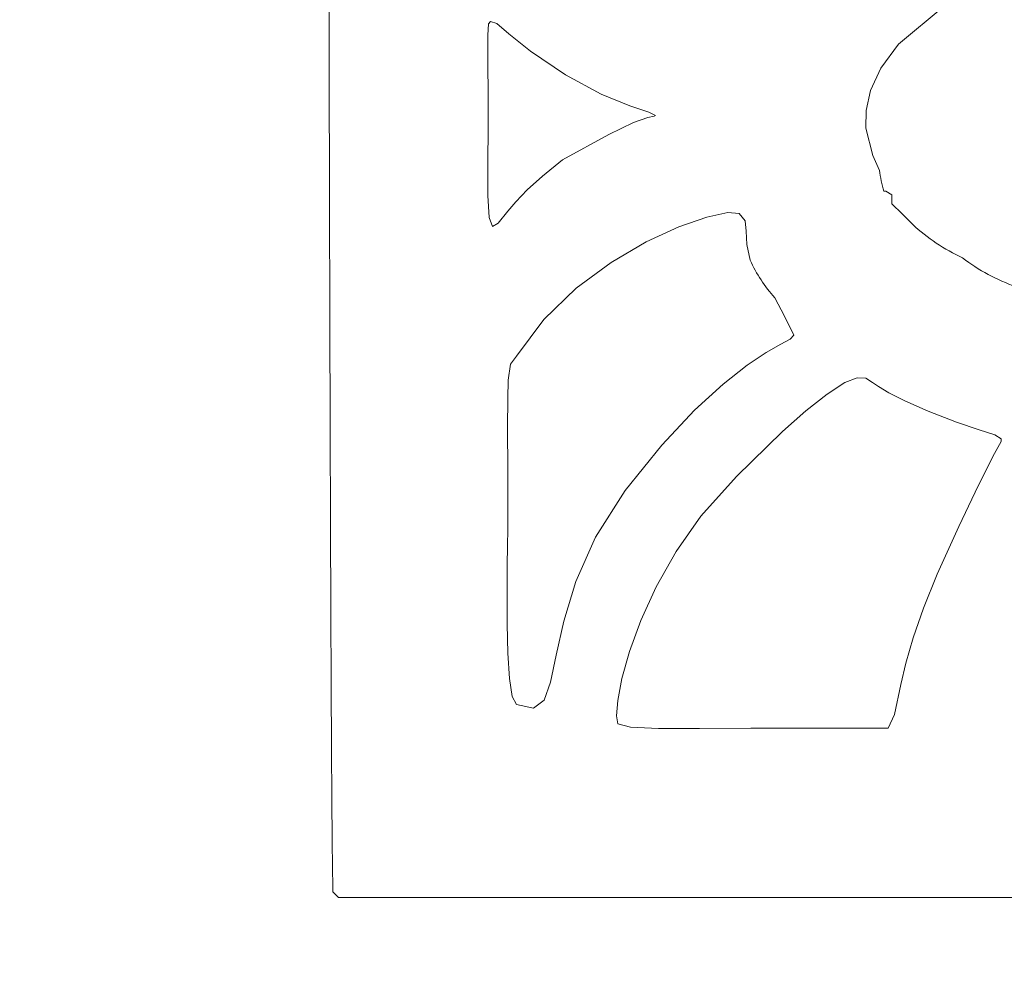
# Model space of a CAD drawing. Header units: millimetres. Extents: x -285 to 176, y -252 to 158.
# Tile 203 of 256: x 1.7 to 7.35, y 33.15 to 38.59. Entities that reach past the tile are written whole.
import ezdxf

# ---------------------------------------------------------------- set-up
doc = ezdxf.new("R2010")
doc.units = ezdxf.units.MM
doc.header["$MEASUREMENT"] = 0
doc.layers.add('Layer 1', color=7, linetype='Continuous')

msp = doc.modelspace()

# ---------------------------------------------------------------- linework, layer by layer
at = {"layer": 'Layer 1', "color": 1, "lineweight": 9}
msp.add_open_spline([(25.7509, 82.7633), (25.7509, 82.7633), (27.8852, 84.8976), (27.8852, 84.8976), (27.8852, 84.8976), (27.8852, 84.8976), (34.9583, 77.8244), (34.9583, 77.8244), (34.9583, 77.8244), (34.9583, 77.8244), (32.824, 75.6936), (32.824, 75.6936), (32.824, 75.6936), (32.824, 75.6936), (42.1833, 66.3344), (42.1833, 66.3344), (42.1833, 66.3344), (42.1833, 66.3344), (44.2505, 68.4017), (44.2505, 68.4017), (44.2505, 68.4017), (44.2505, 68.4017), (51.3202, 61.3285), (51.3202, 61.3285), (51.3202, 61.3285), (51.3202, 61.3285), (49.2529, 59.2613), (49.2529, 59.2613), (49.2529, 59.2613), (49.2529, 59.2613), (57.4973, 51.0203), (57.4973, 51.0203), (57.4973, 51.0203), (57.4973, 51.0203), (49.2918, 42.8147), (49.2918, 42.8147), (49.2918, 42.8147), (49.2918, 42.8147), (51.3202, 40.7828), (51.3202, 40.7828), (51.3202, 40.7828), (51.3202, 40.7828), (44.2505, 33.7096), (44.2505, 33.7096), (44.2505, 33.7096), (44.2505, 33.7096), (42.2185, 35.7416), (42.2185, 35.7416), (42.2185, 35.7416), (42.2185, 35.7416), (32.8593, 26.3824), (32.8593, 26.3824), (32.8593, 26.3824), (32.8593, 26.3824), (34.9583, 24.2869), (34.9583, 24.2869), (34.9583, 24.2869), (34.9583, 24.2869), (27.8852, 17.2137), (27.8852, 17.2137), (27.8852, 17.2137), (27.8852, 17.2137), (25.7897, 19.3127), (25.7897, 19.3127), (25.7897, 19.3127), (25.7897, 19.3127), (24.308, 17.831), (24.308, 17.831), (24.308, 17.831), (24.308, 17.831), (22.5017, 16.5505), (22.5017, 16.5505), (22.5017, 16.5505), (22.5017, 16.5505), (-21.5072, 16.5505), (-21.5072, 16.5505), (-21.5072, 16.5505), (-21.5072, 16.5505), (-21.8036, 16.5505), (-21.8036, 16.5505), (-21.8036, 16.5505), (-21.8036, 16.5505), (-51.2041, 16.5505), (-51.2041, 16.5505), (-51.2041, 16.5505), (-51.2041, 16.5505), (-51.2041, 27.7088), (-51.2041, 27.7088), (-51.2041, 27.7088), (-51.2041, 27.7088), (-54.0933, 27.7088), (-54.0933, 27.7088), (-54.0933, 27.7088), (-54.0933, 27.7088), (-54.0933, 43.0088), (-54.0933, 43.0088), (-54.0933, 43.0088), (-54.0933, 43.0088), (-51.2041, 43.0088), (-51.2041, 43.0088), (-51.2041, 43.0088), (-51.2041, 43.0088), (-51.2041, 59.0919), (-51.2041, 59.0919), (-51.2041, 59.0919), (-51.2041, 59.0919), (-54.0933, 59.0919), (-54.0933, 59.0919), (-54.0933, 59.0919), (-54.0933, 59.0919), (-54.0933, 74.3919), (-54.0933, 74.3919), (-54.0933, 74.3919), (-54.0933, 74.3919), (-51.2039, 74.3919), (-51.2039, 74.3919), (-51.2039, 74.3919), (-51.2039, 74.3919), (-51.2039, 85.5502), (-51.2039, 85.5502), (-51.2039, 85.5502), (-51.2039, 85.5502), (-21.5355, 85.5502), (-21.5355, 85.5502), (-21.5355, 85.5502), (-21.5355, 85.5502), (22.5017, 85.5502), (22.5017, 85.5502), (22.5017, 85.5502), (22.5017, 85.5502), (24.2127, 84.305), (24.2127, 84.305), (24.2127, 84.305), (24.2127, 84.305), (25.7509, 82.7633), (25.7509, 82.7633)], degree=3, knots=[0, 0, 0, 0, 0.028571, 0.028571, 0.028571, 0.028571, 0.057143, 0.057143, 0.057143, 0.057143, 0.085714, 0.085714, 0.085714, 0.085714, 0.114286, 0.114286, 0.114286, 0.114286, 0.142857, 0.142857, 0.142857, 0.142857, 0.171429, 0.171429, 0.171429, 0.171429, 0.2, 0.2, 0.2, 0.2, 0.228571, 0.228571, 0.228571, 0.228571, 0.257143, 0.257143, 0.257143, 0.257143, 0.285714, 0.285714, 0.285714, 0.285714, 0.314286, 0.314286, 0.314286, 0.314286, 0.342857, 0.342857, 0.342857, 0.342857, 0.371429, 0.371429, 0.371429, 0.371429, 0.4, 0.4, 0.4, 0.4, 0.428571, 0.428571, 0.428571, 0.428571, 0.457143, 0.457143, 0.457143, 0.457143, 0.485714, 0.485714, 0.485714, 0.485714, 0.514286, 0.514286, 0.514286, 0.514286, 0.542857, 0.542857, 0.542857, 0.542857, 0.571429, 0.571429, 0.571429, 0.571429, 0.6, 0.6, 0.6, 0.6, 0.628571, 0.628571, 0.628571, 0.628571, 0.657143, 0.657143, 0.657143, 0.657143, 0.685714, 0.685714, 0.685714, 0.685714, 0.714286, 0.714286, 0.714286, 0.714286, 0.742857, 0.742857, 0.742857, 0.742857, 0.771429, 0.771429, 0.771429, 0.771429, 0.8, 0.8, 0.8, 0.8, 0.828571, 0.828571, 0.828571, 0.828571, 0.857143, 0.857143, 0.857143, 0.857143, 0.885714, 0.885714, 0.885714, 0.885714, 0.914286, 0.914286, 0.914286, 0.914286, 0.942857, 0.942857, 0.942857, 0.942857, 1, 1, 1, 1], dxfattribs=at)
at = {"layer": 'Layer 1', "color": 3, "lineweight": 9}
for points, knots in [([(3.8363, 42.0456), (3.8363, 42.0456), (3.7199, 42.0475), (3.7199, 42.0475), (3.7199, 42.0475), (3.7199, 42.0475), (3.6247, 42.047), (3.6247, 42.047), (3.6247, 42.047), (3.6247, 42.047), (3.5506, 42.0352), (3.5506, 42.0352), (3.5506, 42.0352), (3.5506, 42.0352), (3.4976, 42.0033), (3.4976, 42.0033), (3.4976, 42.0033), (3.4976, 42.0033), (3.4659, 41.9821), (3.4659, 41.9821), (3.4659, 41.9821), (3.4659, 41.9821), (3.4685, 40.9677), (3.4685, 40.9677), (3.4685, 40.9677), (3.4685, 40.9677), (3.4711, 40.0186), (3.4711, 40.0186), (3.4711, 40.0186), (3.4711, 40.0186), (3.4735, 39.1348), (3.4735, 39.1348), (3.4735, 39.1348), (3.4735, 39.1348), (3.4759, 38.3164), (3.4759, 38.3164), (3.4759, 38.3164), (3.4759, 38.3164), (3.4781, 37.5633), (3.4781, 37.5633), (3.4781, 37.5633), (3.4781, 37.5633), (3.4803, 36.8756), (3.4803, 36.8756), (3.4803, 36.8756), (3.4803, 36.8756), (3.4824, 36.2532), (3.4824, 36.2532), (3.4824, 36.2532), (3.4824, 36.2532), (3.4845, 35.6961), (3.4845, 35.6961), (3.4845, 35.6961), (3.4845, 35.6961), (3.4864, 35.2044), (3.4864, 35.2044), (3.4864, 35.2044), (3.4864, 35.2044), (3.4882, 34.7781), (3.4882, 34.7781), (3.4882, 34.7781), (3.4882, 34.7781), (3.49, 34.4171), (3.49, 34.4171), (3.49, 34.4171), (3.49, 34.4171), (3.4917, 34.1216), (3.4917, 34.1216), (3.4917, 34.1216), (3.4917, 34.1216), (3.4933, 33.8914), (3.4933, 33.8914), (3.4933, 33.8914), (3.4933, 33.8914), (3.4948, 33.7266), (3.4948, 33.7266), (3.4948, 33.7266), (3.4948, 33.7266), (3.4963, 33.6271), (3.4963, 33.6271), (3.4963, 33.6271), (3.4963, 33.6271), (3.4976, 33.5931), (3.4976, 33.5931), (3.4976, 33.5931), (3.4976, 33.5931), (3.5294, 33.5613), (3.5294, 33.5613), (3.5294, 33.5613), (3.5294, 33.5613), (14.1021, 33.5613), (14.1021, 33.5613), (14.1021, 33.5613), (14.1021, 33.5613), (14.1537, 33.5681), (14.1537, 33.5681), (14.1537, 33.5681), (14.1537, 33.5681), (14.2215, 33.5738), (14.2215, 33.5738), (14.2215, 33.5738), (14.2215, 33.5738), (14.3282, 33.5787), (14.3282, 33.5787), (14.3282, 33.5787), (14.3282, 33.5787), (14.4962, 33.5827), (14.4962, 33.5827), (14.4962, 33.5827), (14.4962, 33.5827), (14.6103, 33.5844), (14.6103, 33.5844), (14.6103, 33.5844), (14.6103, 33.5844), (14.7482, 33.5859), (14.7482, 33.5859), (14.7482, 33.5859), (14.7482, 33.5859), (14.9127, 33.5872), (14.9127, 33.5872), (14.9127, 33.5872), (14.9127, 33.5872), (15.1067, 33.5884), (15.1067, 33.5884), (15.1067, 33.5884), (15.1067, 33.5884), (15.3329, 33.5895), (15.3329, 33.5895), (15.3329, 33.5895), (15.3329, 33.5895), (15.5942, 33.5904), (15.5942, 33.5904), (15.5942, 33.5904), (15.5942, 33.5904), (15.8935, 33.5911), (15.8935, 33.5911), (15.8935, 33.5911), (15.8935, 33.5911), (16.2334, 33.5918), (16.2334, 33.5918), (16.2334, 33.5918), (16.2334, 33.5918), (16.6169, 33.5923), (16.6169, 33.5923), (16.6169, 33.5923), (16.6169, 33.5923), (17.0467, 33.5927), (17.0467, 33.5927), (17.0467, 33.5927), (17.0467, 33.5927), (17.5257, 33.5931), (17.5257, 33.5931), (17.5257, 33.5931), (17.5257, 33.5931), (18.0568, 33.5933), (18.0568, 33.5933), (18.0568, 33.5933), (18.0568, 33.5933), (18.6426, 33.5935), (18.6426, 33.5935), (18.6426, 33.5935), (18.6426, 33.5935), (19.2861, 33.5936), (19.2861, 33.5936), (19.2861, 33.5936), (19.2861, 33.5936), (19.9901, 33.5936), (19.9901, 33.5936), (19.9901, 33.5936), (19.9901, 33.5936), (20.7573, 33.5936), (20.7573, 33.5936), (20.7573, 33.5936), (20.7573, 33.5936), (21.5906, 33.5936), (21.5906, 33.5936), (21.5906, 33.5936), (21.5906, 33.5936), (22.4929, 33.5935), (22.4929, 33.5935), (22.4929, 33.5935), (22.4929, 33.5935), (23.4668, 33.5934), (23.4668, 33.5934), (23.4668, 33.5934), (23.4668, 33.5934), (24.5154, 33.5934), (24.5154, 33.5934), (24.5154, 33.5934), (24.5154, 33.5934), (25.6413, 33.5933), (25.6413, 33.5933), (25.6413, 33.5933), (25.6413, 33.5933), (26.8474, 33.5932), (26.8474, 33.5932), (26.8474, 33.5932), (26.8474, 33.5932), (28.1366, 33.5931), (28.1366, 33.5931), (28.1366, 33.5931), (28.1366, 33.5931), (29.5115, 33.5931), (29.5115, 33.5931), (29.5115, 33.5931), (29.5115, 33.5931), (29.8546, 33.5942), (29.8546, 33.5942), (29.8546, 33.5942), (29.8546, 33.5942), (30.2528, 33.6014), (30.2528, 33.6014), (30.2528, 33.6014), (30.2528, 33.6014), (30.7007, 33.6203), (30.7007, 33.6203), (30.7007, 33.6203), (30.7007, 33.6203), (31.1925, 33.6566), (31.1925, 33.6566), (31.1925, 33.6566), (31.1925, 33.6566), (31.7227, 33.7161), (31.7227, 33.7161), (31.7227, 33.7161), (31.7227, 33.7161), (32.2857, 33.8044), (32.2857, 33.8044), (32.2857, 33.8044), (32.2857, 33.8044), (32.8758, 33.9274), (32.8758, 33.9274), (32.8758, 33.9274), (32.8758, 33.9274), (33.4873, 34.0905), (33.4873, 34.0905), (33.4873, 34.0905), (33.4873, 34.0905), (33.7741, 34.1835), (33.7741, 34.1835), (33.7741, 34.1835), (33.7741, 34.1835), (34.1084, 34.3053), (34.1084, 34.3053), (34.1084, 34.3053), (34.1084, 34.3053), (34.4786, 34.4543), (34.4786, 34.4543), (34.4786, 34.4543), (34.4786, 34.4543), (34.8733, 34.6289), (34.8733, 34.6289), (34.8733, 34.6289), (34.8733, 34.6289), (35.6904, 35.0485), (35.6904, 35.0485), (35.6904, 35.0485), (35.6904, 35.0485), (36.4682, 35.551), (36.4682, 35.551), (36.4682, 35.551), (36.8845, 35.8716), (37.2771, 36.2217), (37.643, 36.5987), (37.643, 36.5987), (37.643, 36.5987), (37.9878, 36.9748), (37.9878, 36.9748), (37.9878, 36.9748), (37.9878, 36.9748), (38.2979, 37.3634), (38.2979, 37.3634), (38.2979, 37.3634), (38.2979, 37.3634), (38.4228, 37.5382), (38.4228, 37.5382), (38.4228, 37.5382), (38.4228, 37.5382), (38.5186, 37.6872), (38.5186, 37.6872), (38.5186, 37.6872), (38.5186, 37.6872), (38.5785, 37.8006), (38.5785, 37.8006), (38.5785, 37.8006), (38.5785, 37.8006), (38.5955, 37.8687), (38.5955, 37.8687), (38.5955, 37.8687), (38.5955, 37.8687), (38.5715, 37.9068), (38.5715, 37.9068), (38.5715, 37.9068), (38.5715, 37.9068), (38.5107, 37.99), (38.5107, 37.99), (38.5107, 37.99), (38.5107, 37.99), (38.4218, 38.1074), (38.4218, 38.1074), (38.4218, 38.1074), (38.4218, 38.1074), (38.3138, 38.2484), (38.3138, 38.2484), (38.3138, 38.2484), (38.3138, 38.2484), (38.0752, 38.5578), (38.0752, 38.5578), (38.0752, 38.5578), (38.0752, 38.5578), (37.8653, 38.8318), (37.8653, 38.8318), (37.8653, 38.8318), (37.8653, 38.8318), (37.8448, 38.8549), (37.8448, 38.8549), (37.8448, 38.8549), (37.8448, 38.8549), (37.7911, 38.9144), (37.7911, 38.9144), (37.7911, 38.9144), (37.7911, 38.9144), (37.708, 39.0037), (37.708, 39.0037), (37.708, 39.0037), (37.708, 39.0037), (37.5994, 39.1163), (37.5994, 39.1163), (37.5994, 39.1163), (37.5994, 39.1163), (37.3211, 39.385), (37.3211, 39.385), (37.3211, 39.385), (37.3211, 39.385), (36.9868, 39.6679), (36.9868, 39.6679), (36.9868, 39.6679), (36.9868, 39.6679), (36.9701, 39.6878), (36.9701, 39.6878), (36.9701, 39.6878), (36.9701, 39.6878), (36.9209, 39.7418), (36.9209, 39.7418), (36.9209, 39.7418), (36.9209, 39.7418), (36.821, 39.8339), (36.821, 39.8339), (36.821, 39.8339), (36.821, 39.8339), (36.6522, 39.9678), (36.6522, 39.9678), (36.6522, 39.9678), (36.6522, 39.9678), (36.5362, 40.0516), (36.5362, 40.0516), (36.5362, 40.0516), (36.5362, 40.0516), (36.3962, 40.1473), (36.3962, 40.1473), (36.3962, 40.1473), (36.3962, 40.1473), (36.2299, 40.2554), (36.2299, 40.2554), (36.2299, 40.2554), (36.2299, 40.2554), (36.0349, 40.3764), (36.0349, 40.3764), (36.0349, 40.3764), (36.0349, 40.3764), (35.809, 40.5106), (35.809, 40.5106), (35.809, 40.5106), (35.809, 40.5106), (35.5499, 40.6586), (35.5499, 40.6586), (35.5499, 40.6586), (35.5499, 40.6586), (35.2554, 40.8209), (35.2554, 40.8209), (35.2554, 40.8209), (35.2554, 40.8209), (34.9231, 40.9979), (34.9231, 40.9979), (34.9231, 40.9979), (34.9231, 40.9979), (34.6913, 41.1075), (34.6913, 41.1075), (34.6913, 41.1075), (34.6913, 41.1075), (34.3889, 41.2301), (34.3889, 41.2301), (34.3889, 41.2301), (34.3889, 41.2301), (34.0378, 41.3583), (34.0378, 41.3583), (34.0378, 41.3583), (34.0378, 41.3583), (33.6602, 41.4847), (33.6602, 41.4847), (33.6602, 41.4847), (33.6602, 41.4847), (33.2779, 41.6019), (33.2779, 41.6019), (33.2779, 41.6019), (33.2779, 41.6019), (32.9129, 41.7024), (32.9129, 41.7024), (32.9129, 41.7024), (32.9129, 41.7024), (32.5874, 41.7787), (32.5874, 41.7787), (32.5874, 41.7787), (32.5874, 41.7787), (32.3231, 41.8234), (32.3231, 41.8234), (32.3231, 41.8234), (32.3231, 41.8234), (32.1374, 41.8474), (32.1374, 41.8474), (32.1374, 41.8474), (32.1374, 41.8474), (31.9853, 41.8704), (31.9853, 41.8704), (31.9853, 41.8704), (31.9853, 41.8704), (31.8592, 41.8924), (31.8592, 41.8924), (31.8592, 41.8924), (31.8592, 41.8924), (31.7517, 41.9132), (31.7517, 41.9132), (31.7517, 41.9132), (31.7517, 41.9132), (31.5618, 41.9511), (31.5618, 41.9511), (31.5618, 41.9511), (31.5618, 41.9511), (31.3552, 41.9835), (31.3552, 41.9835), (31.3552, 41.9835), (31.3552, 41.9835), (31.2267, 41.9974), (31.2267, 41.9974), (31.2267, 41.9974), (31.2267, 41.9974), (31.0713, 42.0097), (31.0713, 42.0097), (31.0713, 42.0097), (31.0713, 42.0097), (30.8816, 42.0204), (30.8816, 42.0204), (30.8816, 42.0204), (30.8816, 42.0204), (30.6498, 42.0293), (30.6498, 42.0293), (30.6498, 42.0293), (30.6498, 42.0293), (30.3685, 42.0363), (30.3685, 42.0363), (30.3685, 42.0363), (30.3685, 42.0363), (30.0301, 42.0414), (30.0301, 42.0414), (30.0301, 42.0414), (30.0301, 42.0414), (29.627, 42.0446), (29.627, 42.0446), (29.627, 42.0446), (29.627, 42.0446), (29.1516, 42.0456), (29.1516, 42.0456), (29.1516, 42.0456), (29.1516, 42.0456), (3.8363, 42.0456), (3.8363, 42.0456)], [0, 0, 0, 0, 0.008333, 0.008333, 0.008333, 0.008333, 0.016667, 0.016667, 0.016667, 0.016667, 0.025, 0.025, 0.025, 0.025, 0.033333, 0.033333, 0.033333, 0.033333, 0.041667, 0.041667, 0.041667, 0.041667, 0.05, 0.05, 0.05, 0.05, 0.058333, 0.058333, 0.058333, 0.058333, 0.066667, 0.066667, 0.066667, 0.066667, 0.075, 0.075, 0.075, 0.075, 0.083333, 0.083333, 0.083333, 0.083333, 0.091667, 0.091667, 0.091667, 0.091667, 0.1, 0.1, 0.1, 0.1, 0.108333, 0.108333, 0.108333, 0.108333, 0.116667, 0.116667, 0.116667, 0.116667, 0.125, 0.125, 0.125, 0.125, 0.133333, 0.133333, 0.133333, 0.133333, 0.141667, 0.141667, 0.141667, 0.141667, 0.15, 0.15, 0.15, 0.15, 0.158333, 0.158333, 0.158333, 0.158333, 0.166667, 0.166667, 0.166667, 0.166667, 0.175, 0.175, 0.175, 0.175, 0.183333, 0.183333, 0.183333, 0.183333, 0.191667, 0.191667, 0.191667, 0.191667, 0.2, 0.2, 0.2, 0.2, 0.208333, 0.208333, 0.208333, 0.208333, 0.216667, 0.216667, 0.216667, 0.216667, 0.225, 0.225, 0.225, 0.225, 0.233333, 0.233333, 0.233333, 0.233333, 0.241667, 0.241667, 0.241667, 0.241667, 0.25, 0.25, 0.25, 0.25, 0.258333, 0.258333, 0.258333, 0.258333, 0.266667, 0.266667, 0.266667, 0.266667, 0.275, 0.275, 0.275, 0.275, 0.283333, 0.283333, 0.283333, 0.283333, 0.291667, 0.291667, 0.291667, 0.291667, 0.3, 0.3, 0.3, 0.3, 0.308333, 0.308333, 0.308333, 0.308333, 0.316667, 0.316667, 0.316667, 0.316667, 0.325, 0.325, 0.325, 0.325, 0.333333, 0.333333, 0.333333, 0.333333, 0.341667, 0.341667, 0.341667, 0.341667, 0.35, 0.35, 0.35, 0.35, 0.358333, 0.358333, 0.358333, 0.358333, 0.366667, 0.366667, 0.366667, 0.366667, 0.375, 0.375, 0.375, 0.375, 0.383333, 0.383333, 0.383333, 0.383333, 0.391667, 0.391667, 0.391667, 0.391667, 0.4, 0.4, 0.4, 0.4, 0.408333, 0.408333, 0.408333, 0.408333, 0.416667, 0.416667, 0.416667, 0.416667, 0.425, 0.425, 0.425, 0.425, 0.433333, 0.433333, 0.433333, 0.433333, 0.441667, 0.441667, 0.441667, 0.441667, 0.45, 0.45, 0.45, 0.45, 0.458333, 0.458333, 0.458333, 0.458333, 0.466667, 0.466667, 0.466667, 0.466667, 0.475, 0.475, 0.475, 0.475, 0.483333, 0.483333, 0.483333, 0.483333, 0.491667, 0.491667, 0.491667, 0.491667, 0.5, 0.5, 0.5, 0.5, 0.508333, 0.508333, 0.508333, 0.508333, 0.516667, 0.516667, 0.516667, 0.516667, 0.525, 0.525, 0.525, 0.525, 0.533333, 0.533333, 0.533333, 0.533333, 0.541667, 0.541667, 0.541667, 0.541667, 0.55, 0.55, 0.55, 0.55, 0.558333, 0.558333, 0.558333, 0.558333, 0.566667, 0.566667, 0.566667, 0.566667, 0.575, 0.575, 0.575, 0.575, 0.583333, 0.583333, 0.583333, 0.583333, 0.591667, 0.591667, 0.591667, 0.591667, 0.6, 0.6, 0.6, 0.6, 0.608333, 0.608333, 0.608333, 0.608333, 0.616667, 0.616667, 0.616667, 0.616667, 0.625, 0.625, 0.625, 0.625, 0.633333, 0.633333, 0.633333, 0.633333, 0.641667, 0.641667, 0.641667, 0.641667, 0.65, 0.65, 0.65, 0.65, 0.658333, 0.658333, 0.658333, 0.658333, 0.666667, 0.666667, 0.666667, 0.666667, 0.675, 0.675, 0.675, 0.675, 0.683333, 0.683333, 0.683333, 0.683333, 0.691667, 0.691667, 0.691667, 0.691667, 0.7, 0.7, 0.7, 0.7, 0.708333, 0.708333, 0.708333, 0.708333, 0.716667, 0.716667, 0.716667, 0.716667, 0.725, 0.725, 0.725, 0.725, 0.733333, 0.733333, 0.733333, 0.733333, 0.741667, 0.741667, 0.741667, 0.741667, 0.75, 0.75, 0.75, 0.75, 0.758333, 0.758333, 0.758333, 0.758333, 0.766667, 0.766667, 0.766667, 0.766667, 0.775, 0.775, 0.775, 0.775, 0.783333, 0.783333, 0.783333, 0.783333, 0.791667, 0.791667, 0.791667, 0.791667, 0.8, 0.8, 0.8, 0.8, 0.808333, 0.808333, 0.808333, 0.808333, 0.816667, 0.816667, 0.816667, 0.816667, 0.825, 0.825, 0.825, 0.825, 0.833333, 0.833333, 0.833333, 0.833333, 0.841667, 0.841667, 0.841667, 0.841667, 0.85, 0.85, 0.85, 0.85, 0.858333, 0.858333, 0.858333, 0.858333, 0.866667, 0.866667, 0.866667, 0.866667, 0.875, 0.875, 0.875, 0.875, 0.883333, 0.883333, 0.883333, 0.883333, 0.891667, 0.891667, 0.891667, 0.891667, 0.9, 0.9, 0.9, 0.9, 0.908333, 0.908333, 0.908333, 0.908333, 0.916667, 0.916667, 0.916667, 0.916667, 0.925, 0.925, 0.925, 0.925, 0.933333, 0.933333, 0.933333, 0.933333, 0.941667, 0.941667, 0.941667, 0.941667, 0.95, 0.95, 0.95, 0.95, 0.958333, 0.958333, 0.958333, 0.958333, 0.966667, 0.966667, 0.966667, 0.966667, 0.975, 0.975, 0.975, 0.975, 0.983333, 0.983333, 0.983333, 0.983333, 1, 1, 1, 1]), ([(7.7945, 36.9657), (7.7945, 36.9657), (7.8226, 37.006), (7.8226, 37.006), (7.8226, 37.006), (7.8226, 37.006), (7.8946, 37.1134), (7.8946, 37.1134), (7.8946, 37.1134), (7.8946, 37.1134), (8.0083, 37.2758), (8.0083, 37.2758), (8.0083, 37.2758), (8.0083, 37.2758), (8.1613, 37.4807), (8.1613, 37.4807), (8.1613, 37.4807), (8.1613, 37.4807), (8.2828, 37.6207), (8.2828, 37.6207), (8.2828, 37.6207), (8.2828, 37.6207), (8.4154, 37.7568), (8.4154, 37.7568), (8.4154, 37.7568), (8.4154, 37.7568), (8.5215, 37.8677), (8.5215, 37.8677), (8.5215, 37.8677), (8.5215, 37.8677), (8.5635, 37.9323), (8.5635, 37.9323), (8.5635, 37.9323), (8.5635, 37.9323), (8.5532, 37.9694), (8.5532, 37.9694), (8.5532, 37.9694), (8.5532, 37.9694), (8.4992, 38.0121), (8.4992, 38.0121), (8.4992, 38.0121), (8.4992, 38.0121), (8.445, 38.058), (8.445, 38.058), (8.445, 38.058), (8.445, 38.058), (8.3671, 38.1322), (8.3671, 38.1322), (8.3671, 38.1322), (8.3671, 38.1322), (8.2611, 38.2438), (8.2611, 38.2438), (8.2611, 38.2438), (8.2611, 38.2438), (8.1226, 38.4015), (8.1226, 38.4015), (8.1226, 38.4015), (8.1226, 38.4015), (7.994, 38.5653), (7.994, 38.5653), (7.994, 38.5653), (7.994, 38.5653), (7.8765, 38.7305), (7.8765, 38.7305), (7.8765, 38.7305), (7.8765, 38.7305), (7.7843, 38.8599), (7.7843, 38.8599), (7.7843, 38.8599), (7.7843, 38.8599), (7.731, 38.9165), (7.731, 38.9165), (7.731, 38.9165), (7.731, 38.9165), (7.6679, 38.9221), (7.6679, 38.9221), (7.6679, 38.9221), (7.6679, 38.9221), (7.5692, 38.9078), (7.5692, 38.9078), (7.5692, 38.9078), (7.5692, 38.9078), (7.444, 38.8743), (7.444, 38.8743), (7.444, 38.8743), (7.444, 38.8743), (7.3015, 38.8226), (7.3015, 38.8226), (7.3015, 38.8226), (7.3015, 38.8226), (7.0008, 38.668), (7.0008, 38.668), (7.0008, 38.668), (7.0008, 38.668), (6.7397, 38.4509), (6.7397, 38.4509), (6.7397, 38.4509), (6.7397, 38.4509), (6.639, 38.3129), (6.639, 38.3129), (6.639, 38.3129), (6.639, 38.3129), (6.5798, 38.1856), (6.5798, 38.1856), (6.5798, 38.1856), (6.5798, 38.1856), (6.5538, 38.0705), (6.5538, 38.0705), (6.5538, 38.0705), (6.5538, 38.0705), (6.5528, 37.9689), (6.5528, 37.9689), (6.5528, 37.9689), (6.5528, 37.9689), (6.5919, 37.8124), (6.5919, 37.8124), (6.5919, 37.8124), (6.5919, 37.8124), (6.6303, 37.7276), (6.6303, 37.7276), (6.6303, 37.7276), (6.6354, 37.6871), (6.6437, 37.647), (6.655, 37.6077), (6.655, 37.6077), (6.655, 37.6077), (6.6674, 37.6091), (6.6674, 37.6091), (6.6674, 37.6091), (6.6674, 37.6091), (6.7009, 37.5866), (6.7009, 37.5866), (6.7009, 37.5866), (6.7009, 37.5866), (6.7009, 37.5606), (6.7009, 37.5606), (6.7009, 37.5606), (6.7009, 37.5606), (6.7009, 37.5372), (6.7009, 37.5372), (6.7009, 37.5372), (6.7009, 37.5372), (6.7018, 37.5363), (6.7018, 37.5363), (6.7018, 37.5363), (6.7018, 37.5363), (6.7133, 37.5249), (6.7133, 37.5249), (6.7133, 37.5249), (6.7133, 37.5249), (6.7485, 37.4896), (6.7485, 37.4896), (6.7485, 37.4896), (6.7485, 37.4896), (6.8208, 37.4172), (6.8208, 37.4172), (6.8208, 37.4172), (6.9054, 37.339), (7.0019, 37.2747), (7.1066, 37.2267), (7.1066, 37.2267), (7.199, 37.1547), (7.3027, 37.0987), (7.4135, 37.0609), (7.4135, 37.0609), (7.4135, 37.0609), (7.5881, 36.9988), (7.5881, 36.9988), (7.5881, 36.9988), (7.5881, 36.9988), (7.7945, 36.9657), (7.7945, 36.9657)], [0, 0, 0, 0, 0.022727, 0.022727, 0.022727, 0.022727, 0.045455, 0.045455, 0.045455, 0.045455, 0.068182, 0.068182, 0.068182, 0.068182, 0.090909, 0.090909, 0.090909, 0.090909, 0.113636, 0.113636, 0.113636, 0.113636, 0.136364, 0.136364, 0.136364, 0.136364, 0.159091, 0.159091, 0.159091, 0.159091, 0.181818, 0.181818, 0.181818, 0.181818, 0.204545, 0.204545, 0.204545, 0.204545, 0.227273, 0.227273, 0.227273, 0.227273, 0.25, 0.25, 0.25, 0.25, 0.272727, 0.272727, 0.272727, 0.272727, 0.295455, 0.295455, 0.295455, 0.295455, 0.318182, 0.318182, 0.318182, 0.318182, 0.340909, 0.340909, 0.340909, 0.340909, 0.363636, 0.363636, 0.363636, 0.363636, 0.386364, 0.386364, 0.386364, 0.386364, 0.409091, 0.409091, 0.409091, 0.409091, 0.431818, 0.431818, 0.431818, 0.431818, 0.454545, 0.454545, 0.454545, 0.454545, 0.477273, 0.477273, 0.477273, 0.477273, 0.5, 0.5, 0.5, 0.5, 0.522727, 0.522727, 0.522727, 0.522727, 0.545455, 0.545455, 0.545455, 0.545455, 0.568182, 0.568182, 0.568182, 0.568182, 0.590909, 0.590909, 0.590909, 0.590909, 0.613636, 0.613636, 0.613636, 0.613636, 0.636364, 0.636364, 0.636364, 0.636364, 0.659091, 0.659091, 0.659091, 0.659091, 0.681818, 0.681818, 0.681818, 0.681818, 0.704545, 0.704545, 0.704545, 0.704545, 0.727273, 0.727273, 0.727273, 0.727273, 0.75, 0.75, 0.75, 0.75, 0.772727, 0.772727, 0.772727, 0.772727, 0.795455, 0.795455, 0.795455, 0.795455, 0.818182, 0.818182, 0.818182, 0.818182, 0.840909, 0.840909, 0.840909, 0.840909, 0.863636, 0.863636, 0.863636, 0.863636, 0.886364, 0.886364, 0.886364, 0.886364, 0.909091, 0.909091, 0.909091, 0.909091, 0.931818, 0.931818, 0.931818, 0.931818, 0.954545, 0.954545, 0.954545, 0.954545, 1, 1, 1, 1]), ([(4.4113, 37.4066), (4.4113, 37.4066), (4.4449, 37.4245), (4.4449, 37.4245), (4.4449, 37.4245), (4.4449, 37.4245), (4.5, 37.494), (4.5, 37.494), (4.5, 37.494), (4.5, 37.494), (4.5465, 37.5481), (4.5465, 37.5481), (4.5465, 37.5481), (4.5465, 37.5481), (4.6113, 37.615), (4.6113, 37.615), (4.6113, 37.615), (4.6113, 37.615), (4.6989, 37.6949), (4.6989, 37.6949), (4.6989, 37.6949), (4.6989, 37.6949), (4.8135, 37.7876), (4.8135, 37.7876), (4.8135, 37.7876), (4.8135, 37.7876), (5.0782, 37.9323), (5.0782, 37.9323), (5.0782, 37.9323), (5.0782, 37.9323), (5.2213, 38.0015), (5.2213, 38.0015), (5.2213, 38.0015), (5.2213, 38.0015), (5.3022, 38.0307), (5.3022, 38.0307), (5.3022, 38.0307), (5.3022, 38.0307), (5.3381, 38.038), (5.3381, 38.038), (5.3381, 38.038), (5.3381, 38.038), (5.3462, 38.0416), (5.3462, 38.0416), (5.3462, 38.0416), (5.3462, 38.0416), (5.3084, 38.0602), (5.3084, 38.0602), (5.3084, 38.0602), (5.3084, 38.0602), (5.1998, 38.0972), (5.1998, 38.0972), (5.1998, 38.0972), (5.1998, 38.0972), (5.0357, 38.1647), (5.0357, 38.1647), (5.0357, 38.1647), (5.0357, 38.1647), (4.8312, 38.2745), (4.8312, 38.2745), (4.8312, 38.2745), (4.8312, 38.2745), (4.6296, 38.4098), (4.6296, 38.4098), (4.6296, 38.4098), (4.6296, 38.4098), (4.5062, 38.51), (4.5062, 38.51), (4.5062, 38.51), (4.5062, 38.51), (4.4378, 38.5692), (4.4378, 38.5692), (4.4378, 38.5692), (4.4378, 38.5692), (4.4008, 38.5814), (4.4008, 38.5814), (4.4008, 38.5814), (4.4008, 38.5814), (4.3897, 38.5675), (4.3897, 38.5675), (4.3897, 38.5675), (4.3897, 38.5675), (4.3858, 38.502), (4.3858, 38.502), (4.3858, 38.502), (4.3858, 38.502), (4.3856, 38.4313), (4.3856, 38.4313), (4.3856, 38.4313), (4.3856, 38.4313), (4.3859, 38.3254), (4.3859, 38.3254), (4.3859, 38.3254), (4.3859, 38.3254), (4.3865, 38.1768), (4.3865, 38.1768), (4.3865, 38.1768), (4.3865, 38.1768), (4.3867, 37.9781), (4.3867, 37.9781), (4.3867, 37.9781), (4.3867, 37.9781), (4.3856, 37.7638), (4.3856, 37.7638), (4.3856, 37.7638), (4.3856, 37.7638), (4.3858, 37.5839), (4.3858, 37.5839), (4.3858, 37.5839), (4.3858, 37.5839), (4.3926, 37.4582), (4.3926, 37.4582), (4.3926, 37.4582), (4.3926, 37.4582), (4.4113, 37.4066), (4.4113, 37.4066)], [0, 0, 0, 0, 0.033333, 0.033333, 0.033333, 0.033333, 0.066667, 0.066667, 0.066667, 0.066667, 0.1, 0.1, 0.1, 0.1, 0.133333, 0.133333, 0.133333, 0.133333, 0.166667, 0.166667, 0.166667, 0.166667, 0.2, 0.2, 0.2, 0.2, 0.233333, 0.233333, 0.233333, 0.233333, 0.266667, 0.266667, 0.266667, 0.266667, 0.3, 0.3, 0.3, 0.3, 0.333333, 0.333333, 0.333333, 0.333333, 0.366667, 0.366667, 0.366667, 0.366667, 0.4, 0.4, 0.4, 0.4, 0.433333, 0.433333, 0.433333, 0.433333, 0.466667, 0.466667, 0.466667, 0.466667, 0.5, 0.5, 0.5, 0.5, 0.533333, 0.533333, 0.533333, 0.533333, 0.566667, 0.566667, 0.566667, 0.566667, 0.6, 0.6, 0.6, 0.6, 0.633333, 0.633333, 0.633333, 0.633333, 0.666667, 0.666667, 0.666667, 0.666667, 0.7, 0.7, 0.7, 0.7, 0.733333, 0.733333, 0.733333, 0.733333, 0.766667, 0.766667, 0.766667, 0.766667, 0.8, 0.8, 0.8, 0.8, 0.833333, 0.833333, 0.833333, 0.833333, 0.866667, 0.866667, 0.866667, 0.866667, 0.9, 0.9, 0.9, 0.9, 0.933333, 0.933333, 0.933333, 0.933333, 1, 1, 1, 1]), ([(4.549, 34.6656), (4.549, 34.6656), (4.6475, 34.6449), (4.6475, 34.6449), (4.6475, 34.6449), (4.6475, 34.6449), (4.7076, 34.6908), (4.7076, 34.6908), (4.7076, 34.6908), (4.7076, 34.6908), (4.7456, 34.7948), (4.7456, 34.7948), (4.7456, 34.7948), (4.7456, 34.7948), (4.7778, 34.9487), (4.7778, 34.9487), (4.7778, 34.9487), (4.7778, 34.9487), (4.8205, 35.1439), (4.8205, 35.1439), (4.8205, 35.1439), (4.8205, 35.1439), (4.8898, 35.372), (4.8898, 35.372), (4.8898, 35.372), (4.8898, 35.372), (5.002, 35.6246), (5.002, 35.6246), (5.002, 35.6246), (5.002, 35.6246), (5.1734, 35.8932), (5.1734, 35.8932), (5.1734, 35.8932), (5.1734, 35.8932), (5.3834, 36.1531), (5.3834, 36.1531), (5.3834, 36.1531), (5.3834, 36.1531), (5.5705, 36.3536), (5.5705, 36.3536), (5.5705, 36.3536), (5.5705, 36.3536), (5.7335, 36.5032), (5.7335, 36.5032), (5.7335, 36.5032), (5.7335, 36.5032), (5.8711, 36.6103), (5.8711, 36.6103), (5.8711, 36.6103), (5.8711, 36.6103), (5.9818, 36.6833), (5.9818, 36.6833), (5.9818, 36.6833), (5.9818, 36.6833), (6.0644, 36.7306), (6.0644, 36.7306), (6.0644, 36.7306), (6.0644, 36.7306), (6.1176, 36.7608), (6.1176, 36.7608), (6.1176, 36.7608), (6.1176, 36.7608), (6.14, 36.7822), (6.14, 36.7822), (6.14, 36.7822), (6.14, 36.7822), (6.0867, 36.8912), (6.0867, 36.8912), (6.0867, 36.8912), (6.0867, 36.8912), (6.0306, 36.9974), (6.0306, 36.9974), (6.0306, 36.9974), (5.9726, 37.0613), (5.925, 37.1339), (5.8895, 37.2126), (5.8895, 37.2126), (5.8895, 37.2126), (5.8692, 37.3031), (5.8692, 37.3031), (5.8692, 37.3031), (5.8692, 37.3031), (5.867, 37.3784), (5.867, 37.3784), (5.867, 37.3784), (5.867, 37.3784), (5.8603, 37.4378), (5.8603, 37.4378), (5.8603, 37.4378), (5.8603, 37.4378), (5.826, 37.4807), (5.826, 37.4807), (5.826, 37.4807), (5.826, 37.4807), (5.761, 37.4855), (5.761, 37.4855), (5.761, 37.4855), (5.761, 37.4855), (5.6414, 37.46), (5.6414, 37.46), (5.6414, 37.46), (5.6414, 37.46), (5.4809, 37.4041), (5.4809, 37.4041), (5.4809, 37.4041), (5.4809, 37.4041), (5.2934, 37.3176), (5.2934, 37.3176), (5.2934, 37.3176), (5.2934, 37.3176), (5.0926, 37.2003), (5.0926, 37.2003), (5.0926, 37.2003), (5.0926, 37.2003), (4.8924, 37.0521), (4.8924, 37.0521), (4.8924, 37.0521), (4.8924, 37.0521), (4.7066, 36.8729), (4.7066, 36.8729), (4.7066, 36.8729), (4.7066, 36.8729), (4.549, 36.6623), (4.549, 36.6623), (4.549, 36.6623), (4.549, 36.6623), (4.516, 36.6165), (4.516, 36.6165), (4.516, 36.6165), (4.516, 36.6165), (4.5018, 36.5256), (4.5018, 36.5256), (4.5018, 36.5256), (4.5018, 36.5256), (4.4994, 36.4207), (4.4994, 36.4207), (4.4994, 36.4207), (4.4994, 36.4207), (4.4988, 36.2535), (4.4988, 36.2535), (4.4988, 36.2535), (4.4988, 36.2535), (4.4992, 36.0069), (4.4992, 36.0069), (4.4992, 36.0069), (4.4992, 36.0069), (4.4995, 35.6639), (4.4995, 35.6639), (4.4995, 35.6639), (4.4995, 35.6639), (4.4986, 35.5839), (4.4986, 35.5839), (4.4986, 35.5839), (4.4986, 35.5839), (4.4969, 35.4559), (4.4969, 35.4559), (4.4969, 35.4559), (4.4969, 35.4559), (4.4957, 35.2975), (4.4957, 35.2975), (4.4957, 35.2975), (4.4957, 35.2975), (4.4965, 35.1264), (4.4965, 35.1264), (4.4965, 35.1264), (4.4965, 35.1264), (4.5008, 34.9601), (4.5008, 34.9601), (4.5008, 34.9601), (4.5008, 34.9601), (4.5101, 34.8161), (4.5101, 34.8161), (4.5101, 34.8161), (4.5101, 34.8161), (4.5256, 34.7121), (4.5256, 34.7121), (4.5256, 34.7121), (4.5256, 34.7121), (4.549, 34.6656), (4.549, 34.6656)], [0, 0, 0, 0, 0.021739, 0.021739, 0.021739, 0.021739, 0.043478, 0.043478, 0.043478, 0.043478, 0.065217, 0.065217, 0.065217, 0.065217, 0.086957, 0.086957, 0.086957, 0.086957, 0.108696, 0.108696, 0.108696, 0.108696, 0.130435, 0.130435, 0.130435, 0.130435, 0.152174, 0.152174, 0.152174, 0.152174, 0.173913, 0.173913, 0.173913, 0.173913, 0.195652, 0.195652, 0.195652, 0.195652, 0.217391, 0.217391, 0.217391, 0.217391, 0.23913, 0.23913, 0.23913, 0.23913, 0.26087, 0.26087, 0.26087, 0.26087, 0.282609, 0.282609, 0.282609, 0.282609, 0.304348, 0.304348, 0.304348, 0.304348, 0.326087, 0.326087, 0.326087, 0.326087, 0.347826, 0.347826, 0.347826, 0.347826, 0.369565, 0.369565, 0.369565, 0.369565, 0.391304, 0.391304, 0.391304, 0.391304, 0.413043, 0.413043, 0.413043, 0.413043, 0.434783, 0.434783, 0.434783, 0.434783, 0.456522, 0.456522, 0.456522, 0.456522, 0.478261, 0.478261, 0.478261, 0.478261, 0.5, 0.5, 0.5, 0.5, 0.521739, 0.521739, 0.521739, 0.521739, 0.543478, 0.543478, 0.543478, 0.543478, 0.565217, 0.565217, 0.565217, 0.565217, 0.586957, 0.586957, 0.586957, 0.586957, 0.608696, 0.608696, 0.608696, 0.608696, 0.630435, 0.630435, 0.630435, 0.630435, 0.652174, 0.652174, 0.652174, 0.652174, 0.673913, 0.673913, 0.673913, 0.673913, 0.695652, 0.695652, 0.695652, 0.695652, 0.717391, 0.717391, 0.717391, 0.717391, 0.73913, 0.73913, 0.73913, 0.73913, 0.76087, 0.76087, 0.76087, 0.76087, 0.782609, 0.782609, 0.782609, 0.782609, 0.804348, 0.804348, 0.804348, 0.804348, 0.826087, 0.826087, 0.826087, 0.826087, 0.847826, 0.847826, 0.847826, 0.847826, 0.869565, 0.869565, 0.869565, 0.869565, 0.891304, 0.891304, 0.891304, 0.891304, 0.913043, 0.913043, 0.913043, 0.913043, 0.934783, 0.934783, 0.934783, 0.934783, 0.956522, 0.956522, 0.956522, 0.956522, 1, 1, 1, 1]), ([(5.131, 34.5562), (5.131, 34.5562), (5.2025, 34.536), (5.2025, 34.536), (5.2025, 34.536), (5.2025, 34.536), (5.3639, 34.5293), (5.3639, 34.5293), (5.3639, 34.5293), (5.3639, 34.5293), (5.5994, 34.5299), (5.5994, 34.5299), (5.5994, 34.5299), (5.5994, 34.5299), (5.893, 34.5315), (5.893, 34.5315), (5.893, 34.5315), (5.893, 34.5315), (6.1443, 34.5314), (6.1443, 34.5314), (6.1443, 34.5314), (6.1443, 34.5314), (6.3349, 34.531), (6.3349, 34.531), (6.3349, 34.531), (6.3349, 34.531), (6.4734, 34.5306), (6.4734, 34.5306), (6.4734, 34.5306), (6.4734, 34.5306), (6.5682, 34.5302), (6.5682, 34.5302), (6.5682, 34.5302), (6.5682, 34.5302), (6.6605, 34.5301), (6.6605, 34.5301), (6.6605, 34.5301), (6.6605, 34.5301), (6.6797, 34.5315), (6.6797, 34.5315), (6.6797, 34.5315), (6.6797, 34.5315), (6.7164, 34.6083), (6.7164, 34.6083), (6.7164, 34.6083), (6.7164, 34.6083), (6.7534, 34.7807), (6.7534, 34.7807), (6.7534, 34.7807), (6.7534, 34.7807), (6.7824, 34.9028), (6.7824, 34.9028), (6.7824, 34.9028), (6.7824, 34.9028), (6.8241, 35.0489), (6.8241, 35.0489), (6.8241, 35.0489), (6.8241, 35.0489), (6.8825, 35.2191), (6.8825, 35.2191), (6.8825, 35.2191), (6.8825, 35.2191), (6.9619, 35.4134), (6.9619, 35.4134), (6.9619, 35.4134), (6.9619, 35.4134), (7.0855, 35.6857), (7.0855, 35.6857), (7.0855, 35.6857), (7.0855, 35.6857), (7.1785, 35.8835), (7.1785, 35.8835), (7.1785, 35.8835), (7.1785, 35.8835), (7.2452, 36.019), (7.2452, 36.019), (7.2452, 36.019), (7.2452, 36.019), (7.2896, 36.1045), (7.2896, 36.1045), (7.2896, 36.1045), (7.2896, 36.1045), (7.3286, 36.174), (7.3286, 36.174), (7.3286, 36.174), (7.3286, 36.174), (7.3288, 36.1896), (7.3288, 36.1896), (7.3288, 36.1896), (7.3288, 36.1896), (7.2915, 36.211), (7.2915, 36.211), (7.2915, 36.211), (7.2915, 36.211), (7.2023, 36.2412), (7.2023, 36.2412), (7.2023, 36.2412), (7.2023, 36.2412), (7.0714, 36.2853), (7.0714, 36.2853), (7.0714, 36.2853), (7.0714, 36.2853), (6.909, 36.3483), (6.909, 36.3483), (6.909, 36.3483), (6.909, 36.3483), (6.7764, 36.4074), (6.7764, 36.4074), (6.7764, 36.4074), (6.7764, 36.4074), (6.6849, 36.4535), (6.6849, 36.4535), (6.6849, 36.4535), (6.6849, 36.4535), (6.6256, 36.488), (6.6256, 36.488), (6.6256, 36.488), (6.6256, 36.488), (6.5897, 36.5124), (6.5897, 36.5124), (6.5897, 36.5124), (6.5897, 36.5124), (6.5528, 36.5368), (6.5528, 36.5368), (6.5528, 36.5368), (6.5528, 36.5368), (6.5033, 36.5388), (6.5033, 36.5388), (6.5033, 36.5388), (6.5033, 36.5388), (6.4314, 36.512), (6.4314, 36.512), (6.4314, 36.512), (6.4314, 36.512), (6.3301, 36.4456), (6.3301, 36.4456), (6.3301, 36.4456), (6.3301, 36.4456), (6.2084, 36.3491), (6.2084, 36.3491), (6.2084, 36.3491), (6.2084, 36.3491), (6.0752, 36.2319), (6.0752, 36.2319), (6.0752, 36.2319), (6.0752, 36.2319), (5.8103, 35.9733), (5.8103, 35.9733), (5.8103, 35.9733), (5.8103, 35.9733), (5.6072, 35.7451), (5.6072, 35.7451), (5.6072, 35.7451), (5.6072, 35.7451), (5.4647, 35.5424), (5.4647, 35.5424), (5.4647, 35.5424), (5.4647, 35.5424), (5.3503, 35.3411), (5.3503, 35.3411), (5.3503, 35.3411), (5.3503, 35.3411), (5.2619, 35.1482), (5.2619, 35.1482), (5.2619, 35.1482), (5.2619, 35.1482), (5.1972, 34.9708), (5.1972, 34.9708), (5.1972, 34.9708), (5.1972, 34.9708), (5.154, 34.8158), (5.154, 34.8158), (5.154, 34.8158), (5.154, 34.8158), (5.1301, 34.6904), (5.1301, 34.6904), (5.1301, 34.6904), (5.1301, 34.6904), (5.1231, 34.6015), (5.1231, 34.6015), (5.1231, 34.6015), (5.1231, 34.6015), (5.131, 34.5562), (5.131, 34.5562)], [0, 0, 0, 0, 0.021277, 0.021277, 0.021277, 0.021277, 0.042553, 0.042553, 0.042553, 0.042553, 0.06383, 0.06383, 0.06383, 0.06383, 0.085106, 0.085106, 0.085106, 0.085106, 0.106383, 0.106383, 0.106383, 0.106383, 0.12766, 0.12766, 0.12766, 0.12766, 0.148936, 0.148936, 0.148936, 0.148936, 0.170213, 0.170213, 0.170213, 0.170213, 0.191489, 0.191489, 0.191489, 0.191489, 0.212766, 0.212766, 0.212766, 0.212766, 0.234043, 0.234043, 0.234043, 0.234043, 0.255319, 0.255319, 0.255319, 0.255319, 0.276596, 0.276596, 0.276596, 0.276596, 0.297872, 0.297872, 0.297872, 0.297872, 0.319149, 0.319149, 0.319149, 0.319149, 0.340426, 0.340426, 0.340426, 0.340426, 0.361702, 0.361702, 0.361702, 0.361702, 0.382979, 0.382979, 0.382979, 0.382979, 0.404255, 0.404255, 0.404255, 0.404255, 0.425532, 0.425532, 0.425532, 0.425532, 0.446809, 0.446809, 0.446809, 0.446809, 0.468085, 0.468085, 0.468085, 0.468085, 0.489362, 0.489362, 0.489362, 0.489362, 0.510638, 0.510638, 0.510638, 0.510638, 0.531915, 0.531915, 0.531915, 0.531915, 0.553191, 0.553191, 0.553191, 0.553191, 0.574468, 0.574468, 0.574468, 0.574468, 0.595745, 0.595745, 0.595745, 0.595745, 0.617021, 0.617021, 0.617021, 0.617021, 0.638298, 0.638298, 0.638298, 0.638298, 0.659574, 0.659574, 0.659574, 0.659574, 0.680851, 0.680851, 0.680851, 0.680851, 0.702128, 0.702128, 0.702128, 0.702128, 0.723404, 0.723404, 0.723404, 0.723404, 0.744681, 0.744681, 0.744681, 0.744681, 0.765957, 0.765957, 0.765957, 0.765957, 0.787234, 0.787234, 0.787234, 0.787234, 0.808511, 0.808511, 0.808511, 0.808511, 0.829787, 0.829787, 0.829787, 0.829787, 0.851064, 0.851064, 0.851064, 0.851064, 0.87234, 0.87234, 0.87234, 0.87234, 0.893617, 0.893617, 0.893617, 0.893617, 0.914894, 0.914894, 0.914894, 0.914894, 0.93617, 0.93617, 0.93617, 0.93617, 0.957447, 0.957447, 0.957447, 0.957447, 1, 1, 1, 1])]:
    msp.add_open_spline(points, degree=3, knots=knots, dxfattribs=at)

doc.saveas('drawing.dxf')
